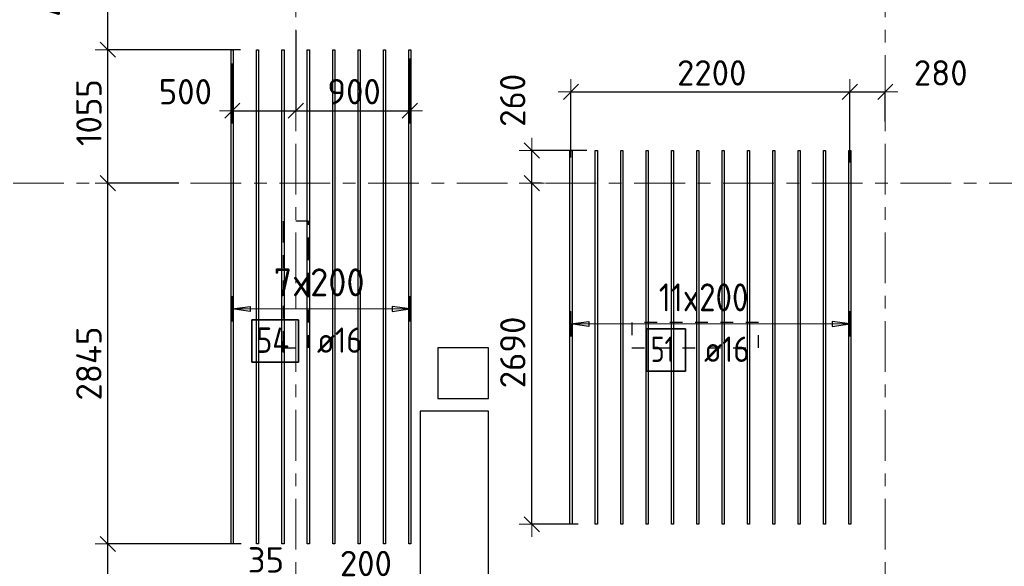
# Model space of a CAD drawing. Header units: metres. Extents: x -38 to 107, y -15 to 21.
# Tile 11 of 133: x 2.32 to 10.09, y 9.78 to 14.09. Entities that reach past the tile are written whole.
import ezdxf

# ---------------------------------------------------------------- set-up
doc = ezdxf.new("R2010")
doc.units = ezdxf.units.M
doc.header["$PDMODE"] = 65
for name, pattern in [('______11', [0.5, 0.4, -0.05, 0, -0.05]), ('______2', [0.0405, 0.03, -0.0105]), ('______5', [1.1, 0.8, -0.1, 0.1, -0.1])]:
    doc.linetypes.add(name, pattern=pattern)
for name, color, linetype, lineweight in [('XR$2$Осевая линия (1)', 7, '______5', 13), ('XR$4$Перекрытие (1)', 7, 'Continuous', 35), ('XR$4$Размерная линия (1)', 7, 'Continuous', 13)]:
    doc.layers.add(name, color=color, linetype=linetype, lineweight=lineweight)
doc.layers.add('XR$4$Арм.стержн.Доп. Арм верхн.зоны Х', color=7, linetype='Continuous', lineweight=35, true_color=0x8c8cff)
doc.layers.add('XR$6$Стена_ бетон несущ.', color=7, linetype='Continuous', lineweight=70, true_color=0xb4b496)
doc.styles.add('ISOCPEUR', font='txt')
doc.dimstyles.new('DIMSTYLE_3', dxfattribs={"dimtxt": 0.2, "dimasz": 0.2, "dimexe": 0, "dimexo": 0, "dimgap": 0.1, "dimtad": 2, "dimdec": 0, "dimlfac": 1000, "dimrnd": 5, "dimzin": 12, "dimdsep": 46, "dimtxsty": 'ISOCPEUR', "dimblk1": 'ALL_ML_STRICH', "dimblk2": 'ALL_ML_STRICH', "dimsah": 1, "dimcen": 0, "dimclrd": 7, "dimclre": 256, "dimclrt": 7, "dimadec": 0, "dimazin": 0, "dimtfac": 1, "dimtdec": 0, "dimtix": 1, "dimtmove": 2, "dimatfit": 3, "dimfxl": 0, "dimtzin": 0, "dimlwd": 0, "dimlwe": -3, "dimarcsym": 0})
doc.dimstyles.new('DIMSTYLE_33', dxfattribs={"dimtxt": 0.2, "dimasz": 0.2, "dimexe": 0, "dimexo": 0, "dimgap": 0.1, "dimtad": 2, "dimdec": 0, "dimlfac": 1000, "dimrnd": 5, "dimzin": 12, "dimdsep": 46, "dimtxsty": 'ISOCPEUR', "dimblk1": 'ALL_ML_STRICH', "dimblk2": 'ALL_ML_STRICH', "dimsah": 1, "dimcen": 0, "dimclrd": 7, "dimclre": 256, "dimclrt": 7, "dimadec": 0, "dimazin": 0, "dimtfac": 1, "dimtdec": 0, "dimtix": 1, "dimtmove": 2, "dimatfit": 3, "dimfxl": 0, "dimtvp": 1.2, "dimtzin": 0, "dimlwd": 0, "dimlwe": -3, "dimarcsym": 0})

# ---------------------------------------------------------------- blocks, each defined once
blk = doc.blocks.new('ALL_ML_STRICH')
at = {"color": 0, "linetype": 'ByBlock', "lineweight": -2}
for p, q in [((0, -0.5), (0, 0.5)), ((-1, 0), (0.5, 0)), ((-0.3, -0.3), (0.3, 0.3))]:
    blk.add_line(p, q, dxfattribs=at)
blk = doc.blocks.new('*D269')
at = {"layer": 'DEFPOINTS', "color": 7, "linetype": 'Continuous', "lineweight": 13, "transparency": 33554687}
for p in [(4.0894, 9.9527), (3.0175, 8.7993), (3.7216, 8.7993)]:
    blk.add_point(p, dxfattribs=at)
at = {"layer": 'XR$4$Размерная линия (1)', "color": 9, "linetype": 'Continuous', "lineweight": -2, "true_color": 0xc7c7c7, "transparency": 33554687}
for p, q in [((4.0694, 9.9527), (3.0175, 9.9527)), ((3.7016, 8.7993), (3.0175, 8.7993))]:
    blk.add_line(p, q, dxfattribs=at)
at = {"layer": 'XR$4$Размерная линия (1)', "color": 7, "linetype": 'Continuous', "lineweight": -2, "transparency": 33554687}
blk.add_line((3.0175, 8.7993), (3.0175, 9.9527), dxfattribs=at)
at = {"layer": 'XR$4$Размерная линия (1)', "color": 7, "linetype": 'Continuous', "lineweight": 13, "transparency": 33554687, "xscale": 0.2, "yscale": 0.2, "zscale": 0.2}
for p, rotation in [((3.0175, 9.9527), 90), ((3.0175, 8.7993), 270)]:
    blk.add_blockref('ALL_ML_STRICH', p, dxfattribs=dict(at, rotation=rotation))
at = {"layer": 'XR$4$Размерная линия (1)', "color": 7, "linetype": 'Continuous', "lineweight": 13, "transparency": 33554687, "insert": (2.8675, 9.426), "char_height": 0.2, "width": 0.8, "attachment_point": 5, "rotation": 90, "style": 'ISOCPEUR'}
blk.add_mtext('\\A1;{1155}', dxfattribs=at)
blk = doc.blocks.new('*D270')
at = {"layer": 'DEFPOINTS', "color": 7, "linetype": 'Continuous', "lineweight": 13, "transparency": 33554687}
for p in [(3.597, 12.8), (3.0175, 9.9527), (4.0894, 9.9527)]:
    blk.add_point(p, dxfattribs=at)
at = {"layer": 'XR$4$Размерная линия (1)', "color": 9, "linetype": 'Continuous', "lineweight": -2, "true_color": 0xc7c7c7, "transparency": 33554687}
for p, q in [((3.577, 12.8), (3.0175, 12.8)), ((4.0694, 9.9527), (3.0175, 9.9527))]:
    blk.add_line(p, q, dxfattribs=at)
at = {"layer": 'XR$4$Размерная линия (1)', "color": 7, "linetype": 'Continuous', "lineweight": -2, "transparency": 33554687}
blk.add_line((3.0175, 9.9527), (3.0175, 12.8), dxfattribs=at)
at = {"layer": 'XR$4$Размерная линия (1)', "color": 7, "linetype": 'Continuous', "lineweight": 13, "transparency": 33554687, "xscale": 0.2, "yscale": 0.2, "zscale": 0.2}
for p, rotation in [((3.0175, 12.8), 90), ((3.0175, 9.9527), 270)]:
    blk.add_blockref('ALL_ML_STRICH', p, dxfattribs=dict(at, rotation=rotation))
at = {"layer": 'XR$4$Размерная линия (1)', "color": 7, "linetype": 'Continuous', "lineweight": 13, "transparency": 33554687, "insert": (2.8675, 11.3763), "char_height": 0.2, "width": 0.8, "attachment_point": 5, "rotation": 90, "style": 'ISOCPEUR'}
blk.add_mtext('\\A1;{2845}', dxfattribs=at)
blk = doc.blocks.new('*D271')
at = {"layer": 'DEFPOINTS', "color": 7, "linetype": 'Continuous', "lineweight": 13, "transparency": 33554687}
for p in [(4.0836, 13.8527), (3.0175, 12.8), (3.597, 12.8)]:
    blk.add_point(p, dxfattribs=at)
at = {"layer": 'XR$4$Размерная линия (1)', "color": 9, "linetype": 'Continuous', "lineweight": -2, "true_color": 0xc7c7c7, "transparency": 33554687}
for p, q in [((4.0636, 13.8527), (3.0175, 13.8527)), ((3.577, 12.8), (3.0175, 12.8))]:
    blk.add_line(p, q, dxfattribs=at)
at = {"layer": 'XR$4$Размерная линия (1)', "color": 7, "linetype": 'Continuous', "lineweight": -2, "transparency": 33554687}
blk.add_line((3.0175, 12.8), (3.0175, 13.8527), dxfattribs=at)
at = {"layer": 'XR$4$Размерная линия (1)', "color": 7, "linetype": 'Continuous', "lineweight": 13, "transparency": 33554687, "xscale": 0.2, "yscale": 0.2, "zscale": 0.2}
for p, rotation in [((3.0175, 13.8527), 90), ((3.0175, 12.8), 270)]:
    blk.add_blockref('ALL_ML_STRICH', p, dxfattribs=dict(at, rotation=rotation))
at = {"layer": 'XR$4$Размерная линия (1)', "color": 7, "linetype": 'Continuous', "lineweight": 13, "transparency": 33554687, "insert": (2.8675, 13.3563), "char_height": 0.2, "width": 0.8, "attachment_point": 5, "rotation": 90, "style": 'ISOCPEUR'}
blk.add_mtext('\\A1;{1055}', dxfattribs=at)
blk = doc.blocks.new('*D272')
at = {"layer": 'DEFPOINTS', "color": 7, "linetype": 'Continuous', "lineweight": 13, "transparency": 33554687}
for p in [(3.977, 14.2747), (3.0175, 13.8527), (4.0836, 13.8527)]:
    blk.add_point(p, dxfattribs=at)
at = {"layer": 'XR$4$Размерная линия (1)', "color": 9, "linetype": 'Continuous', "lineweight": -2, "true_color": 0xc7c7c7, "transparency": 33554687}
for p, q in [((3.957, 14.2747), (3.0175, 14.2747)), ((4.0636, 13.8527), (3.0175, 13.8527))]:
    blk.add_line(p, q, dxfattribs=at)
at = {"layer": 'XR$4$Размерная линия (1)', "color": 7, "linetype": 'Continuous', "lineweight": -2, "transparency": 33554687}
blk.add_line((3.0175, 13.8527), (3.0175, 14.2747), dxfattribs=at)
at = {"layer": 'XR$4$Размерная линия (1)', "color": 7, "linetype": 'Continuous', "lineweight": 13, "transparency": 33554687, "xscale": 0.2, "yscale": 0.2, "zscale": 0.2}
for p, rotation in [((3.0175, 14.2747), 90), ((3.0175, 13.8527), 270)]:
    blk.add_blockref('ALL_ML_STRICH', p, dxfattribs=dict(at, rotation=rotation))
at = {"layer": 'XR$4$Размерная линия (1)', "color": 7, "linetype": 'Continuous', "lineweight": 13, "transparency": 33554687, "insert": (2.5801, 14.3248), "char_height": 0.2, "width": 0.6, "attachment_point": 5, "rotation": 90, "style": 'ISOCPEUR'}
blk.add_mtext('\\A1;{420}', dxfattribs=at)
blk = doc.blocks.new('*D280')
at = {"layer": 'DEFPOINTS', "color": 7, "linetype": 'Continuous', "lineweight": 13, "transparency": 33554687}
for p in [(4.4662, 9.3509), (4.5, 9.1381), (4.4662, 8.7312)]:
    blk.add_point(p, dxfattribs=at)
at = {"layer": 'XR$4$Размерная линия (1)', "color": 9, "linetype": 'Continuous', "lineweight": -2, "true_color": 0xc7c7c7, "transparency": 33554687}
for p, q in [((4.4662, 8.7512), (4.4662, 9.3509)), ((4.5, 9.1581), (4.5, 9.3509))]:
    blk.add_line(p, q, dxfattribs=at)
at = {"layer": 'XR$4$Размерная линия (1)', "color": 7, "linetype": 'Continuous', "lineweight": -2, "transparency": 33554687}
blk.add_line((4.4662, 9.3509), (4.5, 9.3509), dxfattribs=at)
at = {"layer": 'XR$4$Размерная линия (1)', "color": 7, "linetype": 'Continuous', "lineweight": 13, "transparency": 33554687, "xscale": 0.2, "yscale": 0.2, "zscale": 0.2}
blk.add_blockref('ALL_ML_STRICH', (4.5, 9.3509), dxfattribs=at)
at = {"layer": 'XR$4$Размерная линия (1)', "color": 7, "linetype": 'Continuous', "lineweight": 13, "transparency": 33554687, "xscale": 0.2, "yscale": 0.2, "zscale": 0.2, "rotation": 180}
blk.add_blockref('ALL_ML_STRICH', (4.4662, 9.3509), dxfattribs=at)
at = {"layer": 'XR$4$Размерная линия (1)', "color": 7, "linetype": 'Continuous', "lineweight": 13, "transparency": 33554687, "insert": (4.2639, 9.8272), "char_height": 0.2, "width": 0.4, "attachment_point": 5, "style": 'ISOCPEUR'}
blk.add_mtext('\\A1;{35}', dxfattribs=at)
blk = doc.blocks.new('*D282')
at = {"layer": 'DEFPOINTS', "color": 7, "linetype": 'Continuous', "lineweight": 13, "transparency": 33554687}
for p in [(4.6662, 9.3509), (4.6662, 8.5568), (4.8662, 8.5817)]:
    blk.add_point(p, dxfattribs=at)
at = {"layer": 'XR$4$Размерная линия (1)', "color": 9, "linetype": 'Continuous', "lineweight": -2, "true_color": 0xc7c7c7, "transparency": 33554687}
for p, q in [((4.6662, 8.5768), (4.6662, 9.3509)), ((4.8662, 8.6017), (4.8662, 9.3509))]:
    blk.add_line(p, q, dxfattribs=at)
at = {"layer": 'XR$4$Размерная линия (1)', "color": 7, "linetype": 'Continuous', "lineweight": -2, "transparency": 33554687}
blk.add_line((4.6662, 9.3509), (4.8662, 9.3509), dxfattribs=at)
at = {"layer": 'XR$4$Размерная линия (1)', "color": 7, "linetype": 'Continuous', "lineweight": 13, "transparency": 33554687, "xscale": 0.2, "yscale": 0.2, "zscale": 0.2, "rotation": 180}
blk.add_blockref('ALL_ML_STRICH', (4.6662, 9.3509), dxfattribs=at)
at = {"layer": 'XR$4$Размерная линия (1)', "color": 7, "linetype": 'Continuous', "lineweight": 13, "transparency": 33554687, "xscale": 0.2, "yscale": 0.2, "zscale": 0.2}
blk.add_blockref('ALL_ML_STRICH', (4.8662, 9.3509), dxfattribs=at)
at = {"layer": 'XR$4$Размерная линия (1)', "color": 7, "linetype": 'Continuous', "lineweight": 13, "transparency": 33554687, "insert": (5.0527, 9.7986), "char_height": 0.2, "width": 0.6, "attachment_point": 5, "style": 'ISOCPEUR'}
blk.add_mtext('\\A1;{200}', dxfattribs=at)
blk = doc.blocks.new('*D309')
at = {"layer": 'DEFPOINTS', "color": 7, "linetype": 'Continuous', "lineweight": 13, "transparency": 33554687}
for p in [(4.5, 13.9847), (3.9987, 13.7252), (3.9987, 13.3718)]:
    blk.add_point(p, dxfattribs=at)
at = {"layer": 'XR$4$Размерная линия (1)', "color": 9, "linetype": 'Continuous', "lineweight": -2, "true_color": 0xc7c7c7, "transparency": 33554687}
for p, q in [((4.5, 14.0047), (4.5, 13.3718)), ((3.9987, 13.7452), (3.9987, 13.3718))]:
    blk.add_line(p, q, dxfattribs=at)
at = {"layer": 'XR$4$Размерная линия (1)', "color": 7, "linetype": 'Continuous', "lineweight": -2, "transparency": 33554687}
blk.add_line((3.9987, 13.3718), (4.5, 13.3718), dxfattribs=at)
at = {"layer": 'XR$4$Размерная линия (1)', "color": 7, "linetype": 'Continuous', "lineweight": 13, "transparency": 33554687, "xscale": 0.2, "yscale": 0.2, "zscale": 0.2, "rotation": 180}
blk.add_blockref('ALL_ML_STRICH', (3.9987, 13.3718), dxfattribs=at)
at = {"layer": 'XR$4$Размерная линия (1)', "color": 7, "linetype": 'Continuous', "lineweight": 13, "transparency": 33554687, "xscale": 0.2, "yscale": 0.2, "zscale": 0.2}
blk.add_blockref('ALL_ML_STRICH', (4.5, 13.3718), dxfattribs=at)
at = {"layer": 'XR$4$Размерная линия (1)', "color": 7, "linetype": 'Continuous', "lineweight": 13, "transparency": 33554687, "insert": (3.6287, 13.521), "char_height": 0.2, "width": 0.6, "attachment_point": 5, "style": 'ISOCPEUR'}
blk.add_mtext('\\A1;{500}', dxfattribs=at)
blk = doc.blocks.new('*D310')
at = {"layer": 'DEFPOINTS', "color": 7, "linetype": 'Continuous', "lineweight": 13, "transparency": 33554687}
for p in [(4.5, 13.9847), (5.3987, 13.7641), (4.5, 13.3718)]:
    blk.add_point(p, dxfattribs=at)
at = {"layer": 'XR$4$Размерная линия (1)', "color": 9, "linetype": 'Continuous', "lineweight": -2, "true_color": 0xc7c7c7, "transparency": 33554687}
for p, q in [((4.5, 14.0047), (4.5, 13.3718)), ((5.3987, 13.7841), (5.3987, 13.3718))]:
    blk.add_line(p, q, dxfattribs=at)
at = {"layer": 'XR$4$Размерная линия (1)', "color": 7, "linetype": 'Continuous', "lineweight": -2, "transparency": 33554687}
blk.add_line((4.5, 13.3718), (5.3987, 13.3718), dxfattribs=at)
at = {"layer": 'XR$4$Размерная линия (1)', "color": 7, "linetype": 'Continuous', "lineweight": 13, "transparency": 33554687, "xscale": 0.2, "yscale": 0.2, "zscale": 0.2, "rotation": 180}
blk.add_blockref('ALL_ML_STRICH', (4.5, 13.3718), dxfattribs=at)
at = {"layer": 'XR$4$Размерная линия (1)', "color": 7, "linetype": 'Continuous', "lineweight": 13, "transparency": 33554687, "xscale": 0.2, "yscale": 0.2, "zscale": 0.2}
blk.add_blockref('ALL_ML_STRICH', (5.3987, 13.3718), dxfattribs=at)
at = {"layer": 'XR$4$Размерная линия (1)', "color": 7, "linetype": 'Continuous', "lineweight": 13, "transparency": 33554687, "insert": (4.9593, 13.5218), "char_height": 0.2, "width": 0.6, "attachment_point": 5, "style": 'ISOCPEUR'}
blk.add_mtext('\\A1;{900}', dxfattribs=at)
blk = doc.blocks.new('*D348')
at = {"layer": 'DEFPOINTS', "color": 7, "linetype": 'Continuous', "lineweight": 13, "transparency": 33554687}
for p in [(6.6706, 13.52), (6.6706, 12.9824), (8.8706, 12.9418)]:
    blk.add_point(p, dxfattribs=at)
at = {"layer": 'XR$4$Размерная линия (1)', "color": 9, "linetype": 'Continuous', "lineweight": -2, "true_color": 0xc7c7c7, "transparency": 33554687}
for p, q in [((6.6706, 13.0024), (6.6706, 13.52)), ((8.8706, 12.9618), (8.8706, 13.52))]:
    blk.add_line(p, q, dxfattribs=at)
at = {"layer": 'XR$4$Размерная линия (1)', "color": 7, "linetype": 'Continuous', "lineweight": -2, "transparency": 33554687}
blk.add_line((6.6706, 13.52), (8.8706, 13.52), dxfattribs=at)
at = {"layer": 'XR$4$Размерная линия (1)', "color": 7, "linetype": 'Continuous', "lineweight": 13, "transparency": 33554687, "xscale": 0.2, "yscale": 0.2, "zscale": 0.2, "rotation": 180}
blk.add_blockref('ALL_ML_STRICH', (6.6706, 13.52), dxfattribs=at)
at = {"layer": 'XR$4$Размерная линия (1)', "color": 7, "linetype": 'Continuous', "lineweight": 13, "transparency": 33554687, "xscale": 0.2, "yscale": 0.2, "zscale": 0.2}
blk.add_blockref('ALL_ML_STRICH', (8.8706, 13.52), dxfattribs=at)
at = {"layer": 'XR$4$Размерная линия (1)', "color": 7, "linetype": 'Continuous', "lineweight": 13, "transparency": 33554687, "insert": (7.7806, 13.67), "char_height": 0.2, "width": 0.8, "attachment_point": 5, "style": 'ISOCPEUR'}
blk.add_mtext('\\A1;{2200}', dxfattribs=at)
blk = doc.blocks.new('*D349')
at = {"layer": 'DEFPOINTS', "color": 7, "linetype": 'Continuous', "lineweight": 13, "transparency": 33554687}
for p in [(8.8706, 13.52), (9.15, 13.2662), (8.8706, 12.9418)]:
    blk.add_point(p, dxfattribs=at)
at = {"layer": 'XR$4$Размерная линия (1)', "color": 9, "linetype": 'Continuous', "lineweight": -2, "true_color": 0xc7c7c7, "transparency": 33554687}
for p, q in [((8.8706, 12.9618), (8.8706, 13.52)), ((9.15, 13.2862), (9.15, 13.52))]:
    blk.add_line(p, q, dxfattribs=at)
at = {"layer": 'XR$4$Размерная линия (1)', "color": 7, "linetype": 'Continuous', "lineweight": -2, "transparency": 33554687}
blk.add_line((8.8706, 13.52), (9.15, 13.52), dxfattribs=at)
at = {"layer": 'XR$4$Размерная линия (1)', "color": 7, "linetype": 'Continuous', "lineweight": 13, "transparency": 33554687, "xscale": 0.2, "yscale": 0.2, "zscale": 0.2, "rotation": 180}
blk.add_blockref('ALL_ML_STRICH', (8.8706, 13.52), dxfattribs=at)
at = {"layer": 'XR$4$Размерная линия (1)', "color": 7, "linetype": 'Continuous', "lineweight": 13, "transparency": 33554687, "xscale": 0.2, "yscale": 0.2, "zscale": 0.2}
blk.add_blockref('ALL_ML_STRICH', (9.15, 13.52), dxfattribs=at)
at = {"layer": 'XR$4$Размерная линия (1)', "color": 7, "linetype": 'Continuous', "lineweight": 13, "transparency": 33554687, "insert": (9.5873, 13.6699), "char_height": 0.2, "width": 0.6, "attachment_point": 5, "style": 'ISOCPEUR'}
blk.add_mtext('\\A1;{280}', dxfattribs=at)
blk = doc.blocks.new('*D350')
at = {"layer": 'DEFPOINTS', "color": 7, "linetype": 'Continuous', "lineweight": 13, "transparency": 33554687}
for p in [(6.4588, 12.8), (6.3615, 10.1078), (6.7479, 10.1078)]:
    blk.add_point(p, dxfattribs=at)
at = {"layer": 'XR$4$Размерная линия (1)', "color": 9, "linetype": 'Continuous', "lineweight": -2, "true_color": 0xc7c7c7, "transparency": 33554687}
for p, q in [((6.4388, 12.8), (6.3615, 12.8)), ((6.7279, 10.1078), (6.3615, 10.1078))]:
    blk.add_line(p, q, dxfattribs=at)
at = {"layer": 'XR$4$Размерная линия (1)', "color": 7, "linetype": 'Continuous', "lineweight": -2, "transparency": 33554687}
blk.add_line((6.3615, 10.1078), (6.3615, 12.8), dxfattribs=at)
at = {"layer": 'XR$4$Размерная линия (1)', "color": 7, "linetype": 'Continuous', "lineweight": 13, "transparency": 33554687, "xscale": 0.2, "yscale": 0.2, "zscale": 0.2}
for p, rotation in [((6.3615, 12.8), 90), ((6.3615, 10.1078), 270)]:
    blk.add_blockref('ALL_ML_STRICH', p, dxfattribs=dict(at, rotation=rotation))
at = {"layer": 'XR$4$Размерная линия (1)', "color": 7, "linetype": 'Continuous', "lineweight": 13, "transparency": 33554687, "insert": (6.2115, 11.4639), "char_height": 0.2, "width": 0.8, "attachment_point": 5, "rotation": 90, "style": 'ISOCPEUR'}
blk.add_mtext('\\A1;{2690}', dxfattribs=at)
blk = doc.blocks.new('*D351')
at = {"layer": 'DEFPOINTS', "color": 7, "linetype": 'Continuous', "lineweight": 13, "transparency": 33554687}
for p in [(6.8156, 13.0578), (6.3615, 12.8), (6.4588, 12.8)]:
    blk.add_point(p, dxfattribs=at)
at = {"layer": 'XR$4$Размерная линия (1)', "color": 9, "linetype": 'Continuous', "lineweight": -2, "true_color": 0xc7c7c7, "transparency": 33554687}
for p, q in [((6.7956, 13.0578), (6.3615, 13.0578)), ((6.4388, 12.8), (6.3615, 12.8))]:
    blk.add_line(p, q, dxfattribs=at)
at = {"layer": 'XR$4$Размерная линия (1)', "color": 7, "linetype": 'Continuous', "lineweight": -2, "transparency": 33554687}
blk.add_line((6.3615, 12.8), (6.3615, 13.0578), dxfattribs=at)
at = {"layer": 'XR$4$Размерная линия (1)', "color": 7, "linetype": 'Continuous', "lineweight": 13, "transparency": 33554687, "xscale": 0.2, "yscale": 0.2, "zscale": 0.2}
for p, rotation in [((6.3615, 13.0578), 90), ((6.3615, 12.8), 270)]:
    blk.add_blockref('ALL_ML_STRICH', p, dxfattribs=dict(at, rotation=rotation))
at = {"layer": 'XR$4$Размерная линия (1)', "color": 7, "linetype": 'Continuous', "lineweight": 13, "transparency": 33554687, "insert": (6.2107, 13.4535), "char_height": 0.2, "width": 0.6, "attachment_point": 5, "rotation": 90, "style": 'ISOCPEUR'}
blk.add_mtext('\\A1;{260}', dxfattribs=at)

msp = doc.modelspace()

# ---------------------------------------------------------------- linework, layer by layer
at = {"layer": 'XR$2$Осевая линия (1)', "color": 253, "linetype": '______11', "lineweight": 13, "true_color": 0xa0a0a0, "transparency": 33554687}
for p, q in [((4.5, -3.39), (4.5, 19.78)), ((9.15, -3.39), (9.15, 19.78)), ((-2.63, 12.8), (62.6, 12.8))]:
    msp.add_line(p, q, dxfattribs=at)
at = {"layer": 'XR$4$Арм.стержн.Доп. Арм верхн.зоны Х', "color": 253, "linetype": 'Continuous', "lineweight": -3, "true_color": 0xa0a0a0, "transparency": 33554687}
for p, q in [((3.9987, 11.8073), (3.9987, 11.9073)), ((5.3987, 11.8073), (5.3987, 11.9073)), ((3.9987, 11.8073), (3.9987, 11.7073)), ((5.3987, 11.8073), (5.3987, 11.7073)), ((6.6706, 11.6887), (6.6706, 11.7887)), ((8.8706, 11.6887), (8.8706, 11.7887)), ((6.6706, 11.6887), (6.6706, 11.5887)), ((8.8706, 11.6887), (8.8706, 11.5887))]:
    msp.add_line(p, q, dxfattribs=at)
at = {"layer": 'XR$4$Арм.стержн.Доп. Арм верхн.зоны Х', "color": 7, "linetype": 'Continuous', "lineweight": 25, "transparency": 33554687}
for p, q in [((3.9987, 11.8073), (4.1387, 11.8273)), ((4.1387, 11.7873), (3.9987, 11.8073)), ((4.1387, 11.8273), (4.1387, 11.7873)), ((5.3987, 11.8073), (5.2587, 11.8273)), ((5.2587, 11.8273), (5.2587, 11.7873)), ((5.2587, 11.7873), (5.3987, 11.8073)), ((6.6706, 11.6887), (6.8106, 11.7087)), ((6.8106, 11.6687), (6.6706, 11.6887)), ((6.8106, 11.7087), (6.8106, 11.6687)), ((8.8706, 11.6887), (8.7306, 11.7087)), ((8.7306, 11.7087), (8.7306, 11.6687)), ((8.7306, 11.6687), (8.8706, 11.6887))]:
    msp.add_line(p, q, dxfattribs=at)
at = {"layer": 'XR$4$Арм.стержн.Доп. Арм верхн.зоны Х', "color": 7, "linetype": 'Continuous', "lineweight": 13, "transparency": 33554687}
for p, q in [((3.9987, 11.8073), (3.9987, 11.8073)), ((5.3987, 11.8073), (5.3987, 11.8073)), ((6.6706, 11.6887), (6.6706, 11.6887)), ((8.8706, 11.6887), (8.8706, 11.6887))]:
    msp.add_line(p, q, dxfattribs=at)
at = {"layer": 'XR$4$Арм.стержн.Доп. Арм верхн.зоны Х', "color": 7, "linetype": 'Continuous', "lineweight": 25, "transparency": 33554687}
for points in [[(3.9907, 9.9527), (3.9907, 13.8527), (4.0067, 13.8527), (4.0067, 9.9527), (3.9907, 9.9527)], [(4.1907, 9.9527), (4.1907, 13.8527), (4.2067, 13.8527), (4.2067, 9.9527), (4.1907, 9.9527)], [(4.3907, 9.9527), (4.3907, 13.8527), (4.4067, 13.8527), (4.4067, 9.9527), (4.3907, 9.9527)], [(4.5907, 9.9527), (4.5907, 13.8527), (4.6067, 13.8527), (4.6067, 9.9527), (4.5907, 9.9527)], [(4.7907, 9.9527), (4.7907, 13.8527), (4.8067, 13.8527), (4.8067, 9.9527), (4.7907, 9.9527)], [(4.9907, 9.9527), (4.9907, 13.8527), (5.0067, 13.8527), (5.0067, 9.9527), (4.9907, 9.9527)], [(5.1907, 9.9527), (5.1907, 13.8527), (5.2067, 13.8527), (5.2067, 9.9527), (5.1907, 9.9527)], [(5.3907, 9.9527), (5.3907, 13.8527), (5.4067, 13.8527), (5.4067, 9.9527), (5.3907, 9.9527)], [(6.6626, 10.1078), (6.6626, 13.0578), (6.6786, 13.0578), (6.6786, 10.1078), (6.6626, 10.1078)], [(6.8626, 10.1078), (6.8626, 13.0578), (6.8786, 13.0578), (6.8786, 10.1078), (6.8626, 10.1078)], [(7.0626, 10.1078), (7.0626, 13.0578), (7.0786, 13.0578), (7.0786, 10.1078), (7.0626, 10.1078)], [(7.2626, 10.1078), (7.2626, 13.0578), (7.2786, 13.0578), (7.2786, 10.1078), (7.2626, 10.1078)], [(7.4626, 10.1078), (7.4626, 13.0578), (7.4786, 13.0578), (7.4786, 10.1078), (7.4626, 10.1078)], [(7.6626, 10.1078), (7.6626, 13.0578), (7.6786, 13.0578), (7.6786, 10.1078), (7.6626, 10.1078)], [(7.8626, 10.1078), (7.8626, 13.0578), (7.8786, 13.0578), (7.8786, 10.1078), (7.8626, 10.1078)], [(8.0626, 10.1078), (8.0626, 13.0578), (8.0786, 13.0578), (8.0786, 10.1078), (8.0626, 10.1078)], [(8.2626, 10.1078), (8.2626, 13.0578), (8.2786, 13.0578), (8.2786, 10.1078), (8.2626, 10.1078)], [(8.4626, 10.1078), (8.4626, 13.0578), (8.4786, 13.0578), (8.4786, 10.1078), (8.4626, 10.1078)], [(8.6626, 10.1078), (8.6626, 13.0578), (8.6786, 13.0578), (8.6786, 10.1078), (8.6626, 10.1078)], [(8.8626, 10.1078), (8.8626, 13.0578), (8.8786, 13.0578), (8.8786, 10.1078), (8.8626, 10.1078)]]:
    msp.add_lwpolyline(points, dxfattribs=at)
at = {"layer": 'XR$4$Арм.стержн.Доп. Арм верхн.зоны Х', "color": 7, "linetype": 'Continuous', "lineweight": 13, "transparency": 33554687}
for points in [[(3.9987, 11.8073), (4.1257, 11.8073), (4.1257, 11.8073), (5.3987, 11.8073)], [(6.6706, 11.6887), (7.1646, 11.6887), (7.1646, 11.6887), (8.8706, 11.6887)]]:
    msp.add_lwpolyline(points, dxfattribs=at)
at = {"layer": 'XR$4$Арм.стержн.Доп. Арм верхн.зоны Х', "color": 7, "linetype": 'Continuous', "lineweight": 35, "transparency": 33554687}
for points in [[(4.1531, 11.3876), (4.5198, 11.3876), (4.5198, 11.7209), (4.1531, 11.7209), (4.1531, 11.3876)], [(7.2666, 11.3159), (7.5733, 11.3159), (7.5733, 11.6492), (7.2666, 11.6492), (7.2666, 11.3159)]]:
    msp.add_lwpolyline(points, dxfattribs=at)
at = {"layer": 'XR$4$Перекрытие (1)', "color": 7, "linetype": 'Continuous', "lineweight": 25, "transparency": 33554687}
for p, q in [((5.6203, 11.5002), (5.6203, 11.1002)), ((6.0203, 11.5002), (5.6203, 11.5002)), ((6.0203, 11.1002), (6.0203, 11.5002)), ((5.6203, 11.1002), (6.0203, 11.1002)), ((5.4806, 11.0007), (5.4806, 9.2007)), ((6.0206, 11.0007), (5.4806, 11.0007)), ((6.0206, 9.2007), (6.0206, 11.0007))]:
    msp.add_line(p, q, dxfattribs=at)
at = {"layer": 'XR$6$Стена_ бетон несущ.', "color": 253, "linetype": '______2', "lineweight": -3, "true_color": 0xa0a0a0, "transparency": 33554687}
for p, q in [((4.6, 12.5), (4.4, 12.5)), ((4.4, 12.5), (4.4, 12.4319)), ((4.4, 12.4319), (4.4, 11.58)), ((4.6, 12.2716), (4.6, 12.5)), ((4.6, 12.1916), (4.6, 12.2716)), ((4.6, 11.9916), (4.6, 12.1916)), ((4.6, 11.9116), (4.6, 11.9916)), ((4.6, 11.7), (4.6, 11.9116)), ((4.6, 11.5), (4.6, 11.7)), ((8.1499, 11.7), (7.1499, 11.7)), ((7.1499, 11.7), (7.1499, 11.5)), ((8.1499, 11.5), (8.1499, 11.7)), ((4.4, 11.58), (4.4, 11.5)), ((4.4, 11.5), (4.6, 11.5)), ((7.1499, 11.5), (8.1499, 11.5))]:
    msp.add_line(p, q, dxfattribs=at)

# ---------------------------------------------------------------- texts
at = {"layer": 'XR$4$Арм.стержн.Доп. Арм верхн.зоны Х', "color": 7, "linetype": 'Continuous', "lineweight": 13, "transparency": 33554687, "char_height": 0.22, "attachment_point": 7, "style": 'ISOCPEUR'}
for s, insert, width in [('\\W0.95;7x200', (4.3247, 11.9073), 0.873359), ('\\W0.86;11x200', (7.3636, 11.7887), 0.930455)]:
    msp.add_mtext(s, dxfattribs=dict(at, insert=insert, width=width))
at = {"layer": 'XR$4$Арм.стержн.Доп. Арм верхн.зоны Х', "color": 7, "linetype": 'Continuous', "lineweight": 25, "transparency": 33554687, "char_height": 0.2, "attachment_point": 7, "style": 'ISOCPEUR'}
for s, insert, width in [('\\W0.88;54', (4.1864, 11.4609), 0.387995), ('\\W0.89; ø16 ', (4.5531, 11.4609), 0.749105), ('\\W0.75;51', (7.2999, 11.3892), 0.314854), ('\\W0.89; ø16 ', (7.6066, 11.3892), 0.749105)]:
    msp.add_mtext(s, dxfattribs=dict(at, insert=insert, width=width))

# ---------------------------------------------------------------- dimensions: what is measured, and where the dimension line sits
at = {"layer": 'XR$4$Размерная линия (1)', "color": 7, "linetype": 'Continuous', "lineweight": 13, "transparency": 33554687}
for base, p1, p2, dimstyle, picture, middle in [((3.0175, 14.2747), (4.0636, 13.8527), (3.957, 14.2747), 'DIMSTYLE_33', '*D272', (2.5801, 14.3248)), ((3.0175, 13.8527), (3.577, 12.8), (4.0636, 13.8527), 'DIMSTYLE_3', '*D271', (2.8675, 13.3563)), ((6.3615, 13.0578), (6.4388, 12.8), (6.7956, 13.0578), 'DIMSTYLE_33', '*D351', (6.2107, 13.4535)), ((3.0175, 12.8), (4.0694, 9.9527), (3.577, 12.8), 'DIMSTYLE_3', '*D270', (2.8675, 11.3763)), ((6.3615, 12.8), (6.7279, 10.1078), (6.4388, 12.8), 'DIMSTYLE_3', '*D350', (6.2115, 11.4639)), ((3.0175, 9.9527), (3.7016, 8.7993), (4.0694, 9.9527), 'DIMSTYLE_3', '*D269', (2.8675, 9.426))]:
    dim = msp.add_linear_dim(base=base, p1=p1, p2=p2, angle=90, dimstyle=dimstyle, override={"dimpost": '<>', "dimclrd": 7, "dimclre": 9, "dimclrt": 7, "dimlwd": 0, "dimlwe": 65533}, dxfattribs=at)
    dim.commit()
    dim.dimension.update_dxf_attribs({"geometry": picture, "text_midpoint": middle, "dimtype": 160})
for base, p1, p2, dimstyle, picture, middle in [((4.5, 13.3718), (3.9987, 13.7452), (4.5, 14.0047), 'DIMSTYLE_33', '*D309', (3.6287, 13.521)), ((5.3987, 13.3718), (4.5, 14.0047), (5.3987, 13.7841), 'DIMSTYLE_3', '*D310', (4.9593, 13.5218)), ((8.8706, 13.52), (6.6706, 13.0024), (8.8706, 12.9618), 'DIMSTYLE_3', '*D348', (7.7806, 13.67)), ((9.15, 13.52), (8.8706, 12.9618), (9.15, 13.2862), 'DIMSTYLE_33', '*D349', (9.5873, 13.6699)), ((4.5, 9.3509), (4.4662, 8.7512), (4.5, 9.1581), 'DIMSTYLE_33', '*D280', (4.2639, 9.8272)), ((4.8662, 9.3509), (4.6662, 8.5768), (4.8662, 8.6017), 'DIMSTYLE_33', '*D282', (5.0527, 9.7986))]:
    dim = msp.add_linear_dim(base=base, p1=p1, p2=p2, dimstyle=dimstyle, override={"dimpost": '<>', "dimclrd": 7, "dimclre": 9, "dimclrt": 7, "dimlwd": 0, "dimlwe": 65533}, dxfattribs=at)
    dim.commit()
    dim.dimension.update_dxf_attribs({"geometry": picture, "text_midpoint": middle, "dimtype": 160})

doc.saveas('drawing.dxf')
